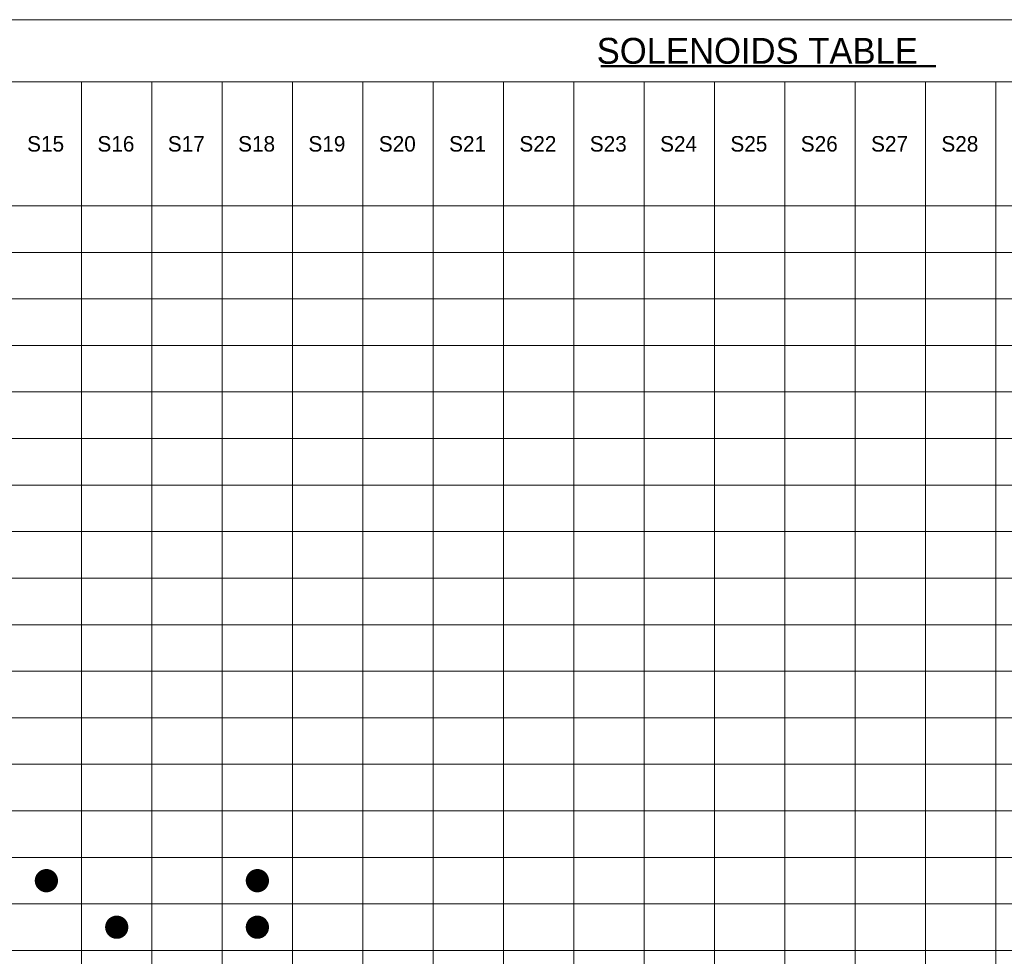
# Model space of a CAD drawing. Header units: millimetres. Extents: x 0 to 138, y 0 to 47.
# Tile 158 of 165: x 94 to 104, y 26 to 36. Entities that reach past the tile are written whole.
import ezdxf

# ---------------------------------------------------------------- set-up
doc = ezdxf.new("R2010")
doc.units = ezdxf.units.MM
for name, color, linetype in [('PDF_Geomertry', 7, 'Continuous'), ('PDF_Solid Fills', 7, 'Continuous'), ('PDF_Text', 7, 'Continuous')]:
    doc.layers.add(name, color=color, linetype=linetype)
doc.styles.add('PDF Arial', font='txt')
doc.styles.add('PDF Arial Bold', font='txt')

msp = doc.modelspace()

# ---------------------------------------------------------------- hatches: boundary and pattern name
at = {"layer": 'PDF_Solid Fills', "transparency": 33554559}
for points in [[(93.858, 26.698), (93.77, 26.786), (93.782, 26.797)], [(93.858, 26.698), (93.782, 26.797), (93.796, 26.806)], [(93.858, 26.698), (93.796, 26.806), (93.81, 26.813)], [(93.858, 26.698), (93.81, 26.813), (93.826, 26.818)], [(93.858, 26.698), (93.826, 26.818), (93.842, 26.822)], [(93.858, 26.698), (93.842, 26.822), (93.858, 26.823)], [(93.858, 26.698), (93.858, 26.823), (93.875, 26.822)], [(93.858, 26.698), (93.875, 26.822), (93.89, 26.818)], [(93.858, 26.698), (93.89, 26.818), (93.906, 26.813)], [(93.858, 26.698), (93.906, 26.813), (93.921, 26.806)], [(93.858, 26.698), (93.921, 26.806), (93.934, 26.797)], [(93.858, 26.698), (93.934, 26.797), (93.947, 26.786)], [(96.127, 26.698), (96.039, 26.786), (96.051, 26.797)], [(96.127, 26.698), (96.051, 26.797), (96.065, 26.806)], [(96.127, 26.698), (96.065, 26.806), (96.079, 26.813)], [(96.127, 26.698), (96.079, 26.813), (96.095, 26.818)], [(96.127, 26.698), (96.095, 26.818), (96.111, 26.822)], [(96.127, 26.698), (96.111, 26.822), (96.127, 26.823)], [(96.127, 26.698), (96.127, 26.823), (96.144, 26.822)], [(96.127, 26.698), (96.144, 26.822), (96.159, 26.818)], [(96.127, 26.698), (96.159, 26.818), (96.175, 26.813)], [(96.127, 26.698), (96.175, 26.813), (96.19, 26.806)], [(96.127, 26.698), (96.19, 26.806), (96.203, 26.797)], [(96.127, 26.698), (96.203, 26.797), (96.216, 26.786)], [(93.858, 26.698), (93.733, 26.698), (93.734, 26.714)], [(93.858, 26.698), (93.734, 26.681), (93.733, 26.698)], [(93.858, 26.698), (93.734, 26.714), (93.737, 26.73)], [(93.858, 26.698), (93.737, 26.665), (93.734, 26.681)], [(93.858, 26.698), (93.737, 26.73), (93.743, 26.745)], [(93.858, 26.698), (93.743, 26.65), (93.737, 26.665)], [(93.858, 26.698), (93.743, 26.745), (93.749, 26.76)], [(93.858, 26.698), (93.749, 26.635), (93.743, 26.65)], [(93.858, 26.698), (93.749, 26.76), (93.759, 26.774)], [(93.858, 26.698), (93.759, 26.621), (93.749, 26.635)], [(93.858, 26.698), (93.759, 26.774), (93.77, 26.786)], [(93.858, 26.698), (93.77, 26.609), (93.759, 26.621)], [(93.858, 26.698), (93.782, 26.598), (93.77, 26.609)], [(93.858, 26.698), (93.796, 26.589), (93.782, 26.598)], [(93.858, 26.698), (93.81, 26.582), (93.796, 26.589)], [(93.858, 26.698), (93.826, 26.576), (93.81, 26.582)], [(93.858, 26.698), (93.842, 26.573), (93.826, 26.576)], [(93.858, 26.698), (93.858, 26.572), (93.842, 26.573)], [(93.858, 26.698), (93.947, 26.786), (93.957, 26.774)], [(93.858, 26.698), (93.957, 26.774), (93.966, 26.76)], [(93.858, 26.698), (93.966, 26.76), (93.974, 26.745)], [(93.858, 26.698), (93.974, 26.745), (93.979, 26.73)], [(93.858, 26.698), (93.979, 26.73), (93.982, 26.714)], [(93.858, 26.698), (93.982, 26.714), (93.983, 26.698)], [(93.858, 26.698), (93.875, 26.573), (93.858, 26.572)], [(93.858, 26.698), (93.89, 26.576), (93.875, 26.573)], [(93.858, 26.698), (93.906, 26.582), (93.89, 26.576)], [(93.858, 26.698), (93.921, 26.589), (93.906, 26.582)], [(93.858, 26.698), (93.934, 26.598), (93.921, 26.589)], [(93.858, 26.698), (93.947, 26.609), (93.934, 26.598)], [(93.858, 26.698), (93.957, 26.621), (93.947, 26.609)], [(93.858, 26.698), (93.966, 26.635), (93.957, 26.621)], [(93.858, 26.698), (93.974, 26.65), (93.966, 26.635)], [(93.858, 26.698), (93.979, 26.665), (93.974, 26.65)], [(93.858, 26.698), (93.982, 26.681), (93.979, 26.665)], [(93.858, 26.698), (93.983, 26.698), (93.982, 26.681)], [(96.127, 26.698), (96.002, 26.698), (96.003, 26.714)], [(96.127, 26.698), (96.003, 26.681), (96.002, 26.698)], [(96.127, 26.698), (96.003, 26.714), (96.006, 26.73)], [(96.127, 26.698), (96.006, 26.665), (96.003, 26.681)], [(96.127, 26.698), (96.006, 26.73), (96.012, 26.745)], [(96.127, 26.698), (96.012, 26.65), (96.006, 26.665)], [(96.127, 26.698), (96.012, 26.745), (96.019, 26.76)], [(96.127, 26.698), (96.019, 26.635), (96.012, 26.65)], [(96.127, 26.698), (96.019, 26.76), (96.028, 26.774)], [(96.127, 26.698), (96.028, 26.621), (96.019, 26.635)], [(96.127, 26.698), (96.028, 26.774), (96.039, 26.786)], [(96.127, 26.698), (96.039, 26.609), (96.028, 26.621)], [(96.127, 26.698), (96.051, 26.598), (96.039, 26.609)], [(96.127, 26.698), (96.065, 26.589), (96.051, 26.598)], [(96.127, 26.698), (96.079, 26.582), (96.065, 26.589)], [(96.127, 26.698), (96.095, 26.576), (96.079, 26.582)], [(96.127, 26.698), (96.111, 26.573), (96.095, 26.576)], [(96.127, 26.698), (96.127, 26.572), (96.111, 26.573)], [(96.127, 26.698), (96.216, 26.786), (96.226, 26.774)], [(96.127, 26.698), (96.226, 26.774), (96.235, 26.76)], [(96.127, 26.698), (96.235, 26.76), (96.243, 26.745)], [(96.127, 26.698), (96.243, 26.745), (96.248, 26.73)], [(96.127, 26.698), (96.248, 26.73), (96.251, 26.714)], [(96.127, 26.698), (96.251, 26.714), (96.252, 26.698)], [(96.127, 26.698), (96.144, 26.573), (96.127, 26.572)], [(96.127, 26.698), (96.159, 26.576), (96.144, 26.573)], [(96.127, 26.698), (96.175, 26.582), (96.159, 26.576)], [(96.127, 26.698), (96.19, 26.589), (96.175, 26.582)], [(96.127, 26.698), (96.203, 26.598), (96.19, 26.589)], [(96.127, 26.698), (96.216, 26.609), (96.203, 26.598)], [(96.127, 26.698), (96.226, 26.621), (96.216, 26.609)], [(96.127, 26.698), (96.235, 26.635), (96.226, 26.621)], [(96.127, 26.698), (96.243, 26.65), (96.235, 26.635)], [(96.127, 26.698), (96.248, 26.665), (96.243, 26.65)], [(96.127, 26.698), (96.251, 26.681), (96.248, 26.665)], [(96.127, 26.698), (96.252, 26.698), (96.251, 26.681)], [(94.614, 26.197), (94.506, 26.259), (94.515, 26.273)], [(94.614, 26.197), (94.515, 26.273), (94.526, 26.286)], [(94.614, 26.197), (94.526, 26.286), (94.538, 26.296)], [(94.614, 26.197), (94.538, 26.296), (94.552, 26.305)], [(94.614, 26.197), (94.552, 26.305), (94.567, 26.312)], [(94.614, 26.197), (94.567, 26.312), (94.582, 26.318)], [(94.614, 26.197), (94.582, 26.318), (94.598, 26.321)], [(94.614, 26.197), (94.598, 26.321), (94.614, 26.322)], [(94.614, 26.197), (94.614, 26.322), (94.631, 26.321)], [(94.614, 26.197), (94.631, 26.321), (94.647, 26.318)], [(94.614, 26.197), (94.647, 26.318), (94.662, 26.312)], [(94.614, 26.197), (94.662, 26.312), (94.677, 26.305)], [(94.614, 26.197), (94.677, 26.305), (94.691, 26.296)], [(94.614, 26.197), (94.691, 26.296), (94.703, 26.286)], [(94.614, 26.197), (94.703, 26.286), (94.714, 26.273)], [(94.614, 26.197), (94.714, 26.273), (94.723, 26.259)], [(96.127, 26.197), (96.019, 26.259), (96.028, 26.273)], [(96.127, 26.197), (96.028, 26.273), (96.039, 26.286)], [(96.127, 26.197), (96.039, 26.286), (96.051, 26.296)], [(96.127, 26.197), (96.051, 26.296), (96.065, 26.305)], [(96.127, 26.197), (96.065, 26.305), (96.079, 26.312)], [(96.127, 26.197), (96.079, 26.312), (96.095, 26.318)], [(96.127, 26.197), (96.095, 26.318), (96.111, 26.321)], [(96.127, 26.197), (96.111, 26.321), (96.127, 26.322)], [(96.127, 26.197), (96.127, 26.322), (96.144, 26.321)], [(96.127, 26.197), (96.144, 26.321), (96.159, 26.318)], [(96.127, 26.197), (96.159, 26.318), (96.175, 26.312)], [(96.127, 26.197), (96.175, 26.312), (96.19, 26.305)], [(96.127, 26.197), (96.19, 26.305), (96.203, 26.296)], [(96.127, 26.197), (96.203, 26.296), (96.216, 26.286)], [(96.127, 26.197), (96.216, 26.286), (96.226, 26.273)], [(96.127, 26.197), (96.226, 26.273), (96.235, 26.259)], [(94.614, 26.197), (94.489, 26.197), (94.491, 26.213)], [(94.614, 26.197), (94.491, 26.181), (94.489, 26.197)], [(94.614, 26.197), (94.491, 26.213), (94.494, 26.229)], [(94.614, 26.197), (94.494, 26.164), (94.491, 26.181)], [(94.614, 26.197), (94.494, 26.229), (94.499, 26.245)], [(94.614, 26.197), (94.499, 26.149), (94.494, 26.164)], [(94.614, 26.197), (94.499, 26.245), (94.506, 26.259)], [(94.614, 26.197), (94.506, 26.134), (94.499, 26.149)], [(94.614, 26.197), (94.515, 26.121), (94.506, 26.134)], [(94.614, 26.197), (94.526, 26.108), (94.515, 26.121)], [(94.614, 26.197), (94.538, 26.098), (94.526, 26.108)], [(94.614, 26.197), (94.552, 26.088), (94.538, 26.098)], [(94.614, 26.197), (94.567, 26.082), (94.552, 26.088)], [(94.614, 26.197), (94.582, 26.076), (94.567, 26.082)], [(94.614, 26.197), (94.598, 26.073), (94.582, 26.076)], [(94.614, 26.197), (94.614, 26.072), (94.598, 26.073)], [(94.614, 26.197), (94.723, 26.259), (94.73, 26.245)], [(94.614, 26.197), (94.73, 26.245), (94.735, 26.229)], [(94.614, 26.197), (94.735, 26.229), (94.738, 26.213)], [(94.614, 26.197), (94.738, 26.213), (94.74, 26.197)], [(94.614, 26.197), (94.631, 26.073), (94.614, 26.072)], [(94.614, 26.197), (94.647, 26.076), (94.631, 26.073)], [(94.614, 26.197), (94.662, 26.082), (94.647, 26.076)], [(94.614, 26.197), (94.677, 26.088), (94.662, 26.082)], [(94.614, 26.197), (94.691, 26.098), (94.677, 26.088)], [(94.614, 26.197), (94.703, 26.108), (94.691, 26.098)], [(94.614, 26.197), (94.714, 26.121), (94.703, 26.108)], [(94.614, 26.197), (94.723, 26.134), (94.714, 26.121)], [(94.614, 26.197), (94.73, 26.149), (94.723, 26.134)], [(94.614, 26.197), (94.735, 26.164), (94.73, 26.149)], [(94.614, 26.197), (94.738, 26.181), (94.735, 26.164)], [(94.614, 26.197), (94.74, 26.197), (94.738, 26.181)], [(96.127, 26.197), (96.002, 26.197), (96.003, 26.213)], [(96.127, 26.197), (96.003, 26.181), (96.002, 26.197)], [(96.127, 26.197), (96.003, 26.213), (96.006, 26.229)], [(96.127, 26.197), (96.006, 26.164), (96.003, 26.181)], [(96.127, 26.197), (96.006, 26.229), (96.012, 26.245)], [(96.127, 26.197), (96.012, 26.149), (96.006, 26.164)], [(96.127, 26.197), (96.012, 26.245), (96.019, 26.259)], [(96.127, 26.197), (96.019, 26.134), (96.012, 26.149)], [(96.127, 26.197), (96.028, 26.121), (96.019, 26.134)], [(96.127, 26.197), (96.039, 26.108), (96.028, 26.121)], [(96.127, 26.197), (96.051, 26.098), (96.039, 26.108)], [(96.127, 26.197), (96.065, 26.088), (96.051, 26.098)], [(96.127, 26.197), (96.079, 26.082), (96.065, 26.088)], [(96.127, 26.197), (96.095, 26.076), (96.079, 26.082)], [(96.127, 26.197), (96.111, 26.073), (96.095, 26.076)], [(96.127, 26.197), (96.127, 26.072), (96.111, 26.073)], [(96.127, 26.197), (96.235, 26.259), (96.243, 26.245)], [(96.127, 26.197), (96.243, 26.245), (96.248, 26.229)], [(96.127, 26.197), (96.248, 26.229), (96.251, 26.213)], [(96.127, 26.197), (96.251, 26.213), (96.252, 26.197)], [(96.127, 26.197), (96.144, 26.073), (96.127, 26.072)], [(96.127, 26.197), (96.159, 26.076), (96.144, 26.073)], [(96.127, 26.197), (96.175, 26.082), (96.159, 26.076)], [(96.127, 26.197), (96.19, 26.088), (96.175, 26.082)], [(96.127, 26.197), (96.203, 26.098), (96.19, 26.088)], [(96.127, 26.197), (96.216, 26.108), (96.203, 26.098)], [(96.127, 26.197), (96.226, 26.121), (96.216, 26.108)], [(96.127, 26.197), (96.235, 26.134), (96.226, 26.121)], [(96.127, 26.197), (96.243, 26.149), (96.235, 26.134)], [(96.127, 26.197), (96.248, 26.164), (96.243, 26.149)], [(96.127, 26.197), (96.251, 26.181), (96.248, 26.164)], [(96.127, 26.197), (96.252, 26.197), (96.251, 26.181)]]:
    msp.add_hatch(color=256, dxfattribs=at).paths.add_polyline_path(points)

# ---------------------------------------------------------------- linework, layer by layer
at = {"layer": 'PDF_Geomertry', "lineweight": 15}
msp.add_lwpolyline([(73.993, 6.927), (129.25, 6.927), (129.25, 35.957), (73.993, 35.957), (73.993, 6.927)], close=True, dxfattribs=at)
at = {"layer": 'PDF_Geomertry', "lineweight": 50}
msp.add_lwpolyline([(99.819, 35.457), (103.425, 35.457)], dxfattribs=at)
at = {"layer": 'PDF_Geomertry', "lineweight": 15}
for points in [[(73.993, 35.289), (129.25, 35.289)], [(93.48, 33.955), (94.236, 33.955), (94.236, 35.289)], [(93.48, 33.454), (94.236, 33.454), (94.236, 33.955), (94.992, 33.955), (94.992, 35.289)], [(93.48, 32.954), (94.236, 32.954), (94.236, 33.454), (94.992, 33.454), (94.992, 33.955), (95.749, 33.955), (95.749, 35.289)], [(93.48, 32.453), (94.236, 32.453), (94.236, 32.954), (94.992, 32.954), (94.992, 33.454), (95.749, 33.454), (95.749, 33.955), (96.505, 33.955), (96.505, 35.289)], [(93.48, 31.953), (94.236, 31.953), (94.236, 32.453), (94.992, 32.453), (94.992, 32.954), (95.749, 32.954), (95.749, 33.454), (96.505, 33.454), (96.505, 33.955), (97.261, 33.955), (97.261, 35.289)], [(93.48, 31.452), (94.236, 31.452), (94.236, 31.953), (94.992, 31.953), (94.992, 32.453), (95.749, 32.453), (95.749, 32.954), (96.505, 32.954), (96.505, 33.454), (97.261, 33.454), (97.261, 33.955), (98.018, 33.955), (98.018, 35.289)], [(93.48, 30.952), (94.236, 30.952), (94.236, 31.452), (94.992, 31.452), (94.992, 31.953), (95.749, 31.953), (95.749, 32.453), (96.505, 32.453), (96.505, 32.954), (97.261, 32.954), (97.261, 33.454), (98.018, 33.454), (98.018, 33.955), (98.775, 33.955), (98.775, 35.289)], [(93.48, 30.451), (94.236, 30.451), (94.236, 30.952), (94.992, 30.952), (94.992, 31.452), (95.749, 31.452), (95.749, 31.953), (96.505, 31.953), (96.505, 32.453), (97.261, 32.453), (97.261, 32.954), (98.018, 32.954), (98.018, 33.454), (98.775, 33.454), (98.775, 33.955), (99.531, 33.955), (99.531, 35.289)], [(93.48, 29.951), (94.236, 29.951), (94.236, 30.451), (94.992, 30.451), (94.992, 30.952), (95.749, 30.952), (95.749, 31.452), (96.505, 31.452), (96.505, 31.953), (97.261, 31.953), (97.261, 32.453), (98.018, 32.453), (98.018, 32.954), (98.775, 32.954), (98.775, 33.454), (99.531, 33.454), (99.531, 33.955), (100.287, 33.955), (100.287, 35.289)], [(93.48, 29.45), (94.236, 29.45), (94.236, 29.951), (94.992, 29.951), (94.992, 30.451), (95.749, 30.451), (95.749, 30.952), (96.505, 30.952), (96.505, 31.452), (97.261, 31.452), (97.261, 31.953), (98.018, 31.953), (98.018, 32.453), (98.775, 32.453), (98.775, 32.954), (99.531, 32.954), (99.531, 33.454), (100.287, 33.454), (100.287, 33.955), (101.044, 33.955), (101.044, 35.289)], [(93.48, 28.95), (94.236, 28.95), (94.236, 29.45), (94.992, 29.45), (94.992, 29.951), (95.749, 29.951), (95.749, 30.451), (96.505, 30.451), (96.505, 30.952), (97.261, 30.952), (97.261, 31.452), (98.018, 31.452), (98.018, 31.953), (98.775, 31.953), (98.775, 32.453), (99.531, 32.453), (99.531, 32.954), (100.287, 32.954), (100.287, 33.454), (101.044, 33.454), (101.044, 33.955), (101.8, 33.955), (101.8, 35.289)], [(93.48, 28.449), (94.236, 28.449), (94.236, 28.95), (94.992, 28.95), (94.992, 29.45), (95.749, 29.45), (95.749, 29.951), (96.505, 29.951), (96.505, 30.451), (97.261, 30.451), (97.261, 30.952), (98.018, 30.952), (98.018, 31.452), (98.775, 31.452), (98.775, 31.953), (99.531, 31.953), (99.531, 32.453), (100.287, 32.453), (100.287, 32.954), (101.044, 32.954), (101.044, 33.454), (101.8, 33.454), (101.8, 33.955), (102.556, 33.955), (102.556, 35.289)], [(93.48, 27.949), (94.236, 27.949), (94.236, 28.449), (94.992, 28.449), (94.992, 28.95), (95.749, 28.95), (95.749, 29.45), (96.505, 29.45), (96.505, 29.951), (97.261, 29.951), (97.261, 30.451), (98.018, 30.451), (98.018, 30.952), (98.775, 30.952), (98.775, 31.452), (99.531, 31.452), (99.531, 31.953), (100.287, 31.953), (100.287, 32.453), (101.044, 32.453), (101.044, 32.954), (101.8, 32.954), (101.8, 33.454), (102.556, 33.454), (102.556, 33.955), (103.312, 33.955), (103.312, 35.289)], [(93.48, 27.448), (94.236, 27.448), (94.236, 27.949), (94.992, 27.949), (94.992, 28.449), (95.749, 28.449), (95.749, 28.95), (96.505, 28.95), (96.505, 29.45), (97.261, 29.45), (97.261, 29.951), (98.018, 29.951), (98.018, 30.451), (98.775, 30.451), (98.775, 30.952), (99.531, 30.952), (99.531, 31.452), (100.287, 31.452), (100.287, 31.953), (101.044, 31.953), (101.044, 32.453), (101.8, 32.453), (101.8, 32.954), (102.556, 32.954), (102.556, 33.454), (103.312, 33.454), (103.312, 33.955), (104.069, 33.955), (104.069, 35.289)], [(93.48, 26.948), (94.236, 26.948), (94.236, 27.448), (94.992, 27.448), (94.992, 27.949), (95.749, 27.949), (95.749, 28.449), (96.505, 28.449), (96.505, 28.95), (97.261, 28.95), (97.261, 29.45), (98.018, 29.45), (98.018, 29.951), (98.775, 29.951), (98.775, 30.451), (99.531, 30.451), (99.531, 30.952), (100.287, 30.952), (100.287, 31.452), (101.044, 31.452), (101.044, 31.953), (101.8, 31.953), (101.8, 32.453), (102.556, 32.453), (102.556, 32.954), (103.312, 32.954), (103.312, 33.454), (104.069, 33.454), (104.069, 33.955), (104.825, 33.955)], [(93.48, 26.447), (94.236, 26.447), (94.236, 26.948), (94.992, 26.948), (94.992, 27.448), (95.749, 27.448), (95.749, 27.949), (96.505, 27.949), (96.505, 28.449), (97.261, 28.449), (97.261, 28.95), (98.018, 28.95), (98.018, 29.45), (98.775, 29.45), (98.775, 29.951), (99.531, 29.951), (99.531, 30.451), (100.287, 30.451), (100.287, 30.952), (101.044, 30.952), (101.044, 31.452), (101.8, 31.452), (101.8, 31.953), (102.556, 31.953), (102.556, 32.453), (103.312, 32.453), (103.312, 32.954), (104.069, 32.954), (104.069, 33.454), (104.825, 33.454)], [(93.48, 25.947), (94.236, 25.947), (94.236, 26.447), (94.992, 26.447), (94.992, 26.948), (95.749, 26.948), (95.749, 27.448), (96.505, 27.448), (96.505, 27.949), (97.261, 27.949), (97.261, 28.449), (98.018, 28.449), (98.018, 28.95), (98.775, 28.95), (98.775, 29.45), (99.531, 29.45), (99.531, 29.951), (100.287, 29.951), (100.287, 30.451), (101.044, 30.451), (101.044, 30.952), (101.8, 30.952), (101.8, 31.452), (102.556, 31.452), (102.556, 31.953), (103.312, 31.953), (103.312, 32.453), (104.069, 32.453), (104.069, 32.954), (104.825, 32.954)], [(94.236, 25.446), (94.236, 25.947), (94.992, 25.947), (94.992, 26.447), (95.749, 26.447), (95.749, 26.948), (96.505, 26.948), (96.505, 27.448), (97.261, 27.448), (97.261, 27.949), (98.018, 27.949), (98.018, 28.449), (98.775, 28.449), (98.775, 28.95), (99.531, 28.95), (99.531, 29.45), (100.287, 29.45), (100.287, 29.951), (101.044, 29.951), (101.044, 30.451), (101.8, 30.451), (101.8, 30.952), (102.556, 30.952), (102.556, 31.452), (103.312, 31.452), (103.312, 31.953), (104.069, 31.953), (104.069, 32.453), (104.825, 32.453)], [(94.992, 25.446), (94.992, 25.947), (95.749, 25.947), (95.749, 26.447), (96.505, 26.447), (96.505, 26.948), (97.261, 26.948), (97.261, 27.448), (98.018, 27.448), (98.018, 27.949), (98.775, 27.949), (98.775, 28.449), (99.531, 28.449), (99.531, 28.95), (100.287, 28.95), (100.287, 29.45), (101.044, 29.45), (101.044, 29.951), (101.8, 29.951), (101.8, 30.451), (102.556, 30.451), (102.556, 30.952), (103.312, 30.952), (103.312, 31.452), (104.069, 31.452), (104.069, 31.953), (104.825, 31.953)], [(95.749, 25.446), (95.749, 25.947), (96.505, 25.947), (96.505, 26.447), (97.261, 26.447), (97.261, 26.948), (98.018, 26.948), (98.018, 27.448), (98.775, 27.448), (98.775, 27.949), (99.531, 27.949), (99.531, 28.449), (100.287, 28.449), (100.287, 28.95), (101.044, 28.95), (101.044, 29.45), (101.8, 29.45), (101.8, 29.951), (102.556, 29.951), (102.556, 30.451), (103.312, 30.451), (103.312, 30.952), (104.069, 30.952), (104.069, 31.452), (104.825, 31.452)], [(96.505, 25.446), (96.505, 25.947), (97.261, 25.947), (97.261, 26.447), (98.018, 26.447), (98.018, 26.948), (98.775, 26.948), (98.775, 27.448), (99.531, 27.448), (99.531, 27.949), (100.287, 27.949), (100.287, 28.449), (101.044, 28.449), (101.044, 28.95), (101.8, 28.95), (101.8, 29.45), (102.556, 29.45), (102.556, 29.951), (103.312, 29.951), (103.312, 30.451), (104.069, 30.451), (104.069, 30.952), (104.825, 30.952)], [(97.261, 25.446), (97.261, 25.947), (98.018, 25.947), (98.018, 26.447), (98.775, 26.447), (98.775, 26.948), (99.531, 26.948), (99.531, 27.448), (100.287, 27.448), (100.287, 27.949), (101.044, 27.949), (101.044, 28.449), (101.8, 28.449), (101.8, 28.95), (102.556, 28.95), (102.556, 29.45), (103.312, 29.45), (103.312, 29.951), (104.069, 29.951), (104.069, 30.451), (104.825, 30.451)], [(98.018, 25.446), (98.018, 25.947), (98.775, 25.947), (98.775, 26.447), (99.531, 26.447), (99.531, 26.948), (100.287, 26.948), (100.287, 27.448), (101.044, 27.448), (101.044, 27.949), (101.8, 27.949), (101.8, 28.449), (102.556, 28.449), (102.556, 28.95), (103.312, 28.95), (103.312, 29.45), (104.069, 29.45), (104.069, 29.951), (104.825, 29.951)], [(98.775, 25.446), (98.775, 25.947), (99.531, 25.947), (99.531, 26.447), (100.287, 26.447), (100.287, 26.948), (101.044, 26.948), (101.044, 27.448), (101.8, 27.448), (101.8, 27.949), (102.556, 27.949), (102.556, 28.449), (103.312, 28.449), (103.312, 28.95), (104.069, 28.95), (104.069, 29.45), (104.825, 29.45)], [(99.531, 25.446), (99.531, 25.947), (100.287, 25.947), (100.287, 26.447), (101.044, 26.447), (101.044, 26.948), (101.8, 26.948), (101.8, 27.448), (102.556, 27.448), (102.556, 27.949), (103.312, 27.949), (103.312, 28.449), (104.069, 28.449), (104.069, 28.95), (104.825, 28.95)], [(100.287, 25.446), (100.287, 25.947), (101.044, 25.947), (101.044, 26.447), (101.8, 26.447), (101.8, 26.948), (102.556, 26.948), (102.556, 27.448), (103.312, 27.448), (103.312, 27.949), (104.069, 27.949), (104.069, 28.449), (104.825, 28.449)], [(101.044, 25.446), (101.044, 25.947), (101.8, 25.947), (101.8, 26.447), (102.556, 26.447), (102.556, 26.948), (103.312, 26.948), (103.312, 27.448), (104.069, 27.448), (104.069, 27.949), (104.825, 27.949)], [(101.8, 25.446), (101.8, 25.947), (102.556, 25.947), (102.556, 26.447), (103.312, 26.447), (103.312, 26.948), (104.069, 26.948), (104.069, 27.448), (104.825, 27.448)], [(102.556, 25.446), (102.556, 25.947), (103.312, 25.947), (103.312, 26.447), (104.069, 26.447), (104.069, 26.948), (104.825, 26.948)], [(103.312, 25.446), (103.312, 25.947), (104.069, 25.947), (104.069, 26.447), (104.825, 26.447)], [(104.069, 25.446), (104.069, 25.947), (104.825, 25.947)]]:
    msp.add_lwpolyline(points, dxfattribs=at)
at = {"layer": 'PDF_Geomertry', "lineweight": 0}
for points in [[(93.796, 26.698), (93.796, 26.689), (93.798, 26.681), (93.8, 26.673), (93.804, 26.666), (93.808, 26.659), (93.814, 26.653), (93.82, 26.648), (93.827, 26.643), (93.834, 26.64), (93.842, 26.637), (93.85, 26.635), (93.858, 26.635), (93.866, 26.635), (93.874, 26.637), (93.882, 26.64), (93.889, 26.643), (93.896, 26.648), (93.902, 26.653), (93.908, 26.659), (93.912, 26.666), (93.916, 26.673), (93.919, 26.681), (93.92, 26.689), (93.921, 26.698), (93.92, 26.705), (93.919, 26.714), (93.916, 26.722), (93.912, 26.729), (93.908, 26.735), (93.902, 26.742), (93.896, 26.747), (93.889, 26.752), (93.882, 26.755), (93.874, 26.758), (93.866, 26.759), (93.858, 26.76), (93.85, 26.759), (93.842, 26.758), (93.834, 26.755), (93.827, 26.752), (93.82, 26.747), (93.814, 26.742), (93.808, 26.735), (93.804, 26.729), (93.8, 26.722), (93.798, 26.714), (93.796, 26.705), (93.796, 26.698)], [(96.065, 26.698), (96.065, 26.689), (96.066, 26.681), (96.069, 26.673), (96.073, 26.666), (96.077, 26.659), (96.083, 26.653), (96.089, 26.648), (96.096, 26.643), (96.103, 26.64), (96.111, 26.637), (96.119, 26.635), (96.127, 26.635), (96.135, 26.635), (96.143, 26.637), (96.151, 26.64), (96.158, 26.643), (96.165, 26.648), (96.171, 26.653), (96.177, 26.659), (96.181, 26.666), (96.185, 26.673), (96.188, 26.681), (96.189, 26.689), (96.19, 26.698), (96.189, 26.705), (96.188, 26.714), (96.185, 26.722), (96.181, 26.729), (96.177, 26.735), (96.171, 26.742), (96.165, 26.747), (96.158, 26.752), (96.151, 26.755), (96.143, 26.758), (96.135, 26.759), (96.127, 26.76), (96.119, 26.759), (96.111, 26.758), (96.103, 26.755), (96.096, 26.752), (96.089, 26.747), (96.083, 26.742), (96.077, 26.735), (96.073, 26.729), (96.069, 26.722), (96.066, 26.714), (96.065, 26.705), (96.065, 26.698)], [(94.552, 26.197), (94.552, 26.189), (94.554, 26.181), (94.557, 26.173), (94.56, 26.166), (94.565, 26.159), (94.57, 26.153), (94.576, 26.147), (94.583, 26.143), (94.591, 26.139), (94.598, 26.136), (94.606, 26.135), (94.614, 26.134), (94.622, 26.135), (94.63, 26.136), (94.638, 26.139), (94.646, 26.143), (94.653, 26.147), (94.659, 26.153), (94.664, 26.159), (94.669, 26.166), (94.672, 26.173), (94.675, 26.181), (94.676, 26.189), (94.677, 26.197), (94.676, 26.205), (94.675, 26.213), (94.672, 26.221), (94.669, 26.228), (94.664, 26.235), (94.659, 26.241), (94.653, 26.247), (94.646, 26.251), (94.638, 26.255), (94.63, 26.258), (94.622, 26.259), (94.614, 26.259), (94.606, 26.259), (94.598, 26.258), (94.591, 26.255), (94.583, 26.251), (94.576, 26.247), (94.57, 26.241), (94.565, 26.235), (94.56, 26.228), (94.557, 26.221), (94.554, 26.213), (94.552, 26.205), (94.552, 26.197)], [(96.065, 26.197), (96.065, 26.189), (96.066, 26.181), (96.069, 26.173), (96.073, 26.166), (96.077, 26.159), (96.083, 26.153), (96.089, 26.147), (96.096, 26.143), (96.103, 26.139), (96.111, 26.136), (96.119, 26.135), (96.127, 26.134), (96.135, 26.135), (96.143, 26.136), (96.151, 26.139), (96.158, 26.143), (96.165, 26.147), (96.171, 26.153), (96.177, 26.159), (96.181, 26.166), (96.185, 26.173), (96.188, 26.181), (96.189, 26.189), (96.19, 26.197), (96.189, 26.205), (96.188, 26.213), (96.185, 26.221), (96.181, 26.228), (96.177, 26.235), (96.171, 26.241), (96.165, 26.247), (96.158, 26.251), (96.151, 26.255), (96.143, 26.258), (96.135, 26.259), (96.127, 26.259), (96.119, 26.259), (96.111, 26.258), (96.103, 26.255), (96.096, 26.251), (96.089, 26.247), (96.083, 26.241), (96.077, 26.235), (96.073, 26.228), (96.069, 26.221), (96.066, 26.213), (96.065, 26.205), (96.065, 26.197)]]:
    msp.add_lwpolyline(points, close=True, dxfattribs=at)

# ---------------------------------------------------------------- texts
at = {"layer": 'PDF_Text', "attachment_point": 7}
for s, insert, char_height, style in [('SOLENOIDS TABLE', (99.776, 35.479), 0.27835, 'PDF Arial Bold'), ('S15', (93.651, 34.536), 0.167, 'PDF Arial'), ('S16', (94.407, 34.536), 0.167, 'PDF Arial'), ('S17', (95.164, 34.536), 0.167, 'PDF Arial'), ('S18', (95.92, 34.536), 0.167, 'PDF Arial'), ('S19', (96.676, 34.536), 0.167, 'PDF Arial'), ('S20', (97.433, 34.536), 0.167, 'PDF Arial'), ('S21', (98.189, 34.536), 0.167, 'PDF Arial'), ('S22', (98.945, 34.536), 0.167, 'PDF Arial'), ('S23', (99.702, 34.536), 0.167, 'PDF Arial'), ('S24', (100.458, 34.536), 0.167, 'PDF Arial'), ('S25', (101.214, 34.536), 0.167, 'PDF Arial'), ('S26', (101.971, 34.536), 0.167, 'PDF Arial'), ('S27', (102.727, 34.536), 0.167, 'PDF Arial'), ('S28', (103.483, 34.536), 0.167, 'PDF Arial')]:
    msp.add_mtext(s, dxfattribs=dict(at, insert=insert, char_height=char_height, style=style))

doc.saveas('drawing.dxf')
